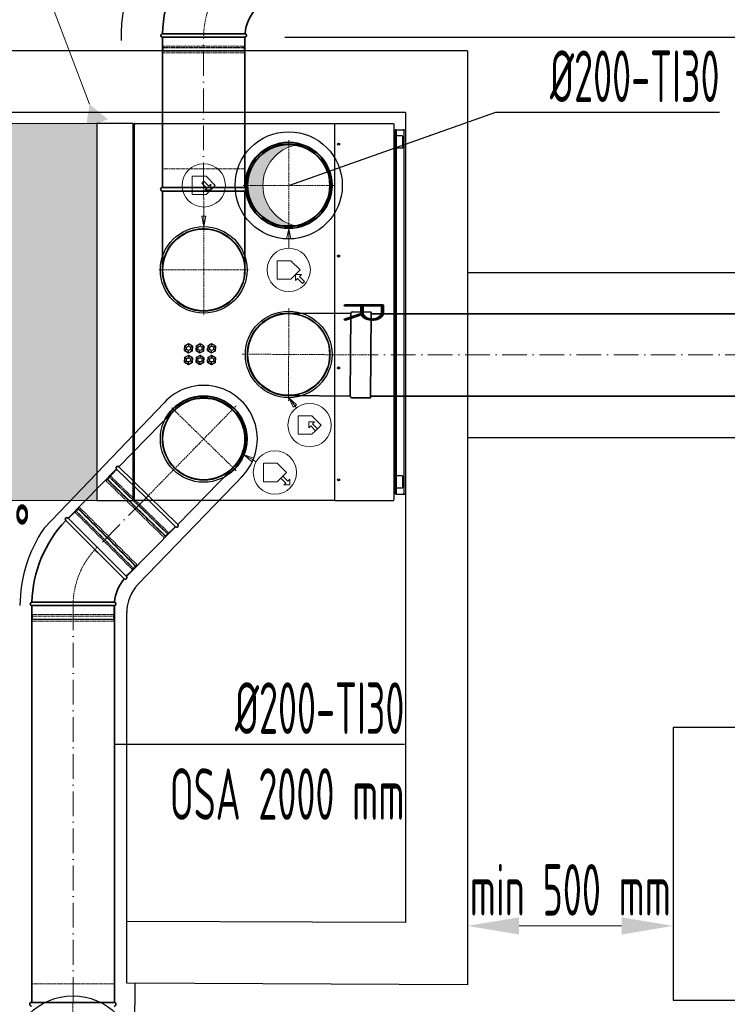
# Model space of a CAD drawing. Header units: millimetres. Extents: x 8221 to 89444, y -105166 to -5578.
# Tile 80 of 118: x 30105 to 31821, y -28955 to -26567. Entities that reach past the tile are written whole.
import ezdxf
from ezdxf.enums import TextEntityAlignment as Align

# ---------------------------------------------------------------- set-up
doc = ezdxf.new("R2010")
doc.units = ezdxf.units.MM
for name, pattern in [('ACAD_ISO02W100', [15, 12, -3]), ('ACAD_ISO10W100', [18, 12, -3, 0, -3]), ('phl_thick', [0])]:
    doc.linetypes.add(name, pattern=pattern)
for name, color, linetype, lineweight in [('UT_KOTY - DIMENZE', 7, 'Continuous', 5), ('VZT_01 SUP (PŘÍVOD) - OBRYS', 5, 'Continuous', 35), ('VZT_02 SUP (PŘÍVOD) - OSA', 5, 'ACAD_ISO10W100', 5), ('VZT_04 SUP (PŘÍVOD) - SKRYTÉ', 5, 'ACAD_ISO02W100', 5), ('VZT_05 ETA (ODVOD) - OBRYS', 6, 'Continuous', 35), ('VZT_06 ETA (ODVOD) - OSA', 6, 'ACAD_ISO10W100', 5), ('VZT_08 ETA (ODVOD) - SKRYTÉ', 6, 'ACAD_ISO02W100', 5), ('VZT_09 ODA (SÁNÍ) - OBRYS', 3, 'Continuous', 35), ('VZT_10 ODA (SÁNÍ) - OSA', 3, 'ACAD_ISO10W100', 5), ('VZT_13 EHA (VÝFUK) - OBRYS', 14, 'Continuous', 35), ('VZT_14 EHA (VÝFUK) - OSA', 14, 'ACAD_ISO10W100', 5), ('VZT_16 EHA (VÝFUK) - SKRYTÉ', 14, 'ACAD_ISO02W100', 5), ('VZT_21 ZAŘÍZENÍ - OBRYS', 1, 'Continuous', 30), ('VZT_22 ZAŘÍZENÍ - DETAIL', 8, 'Continuous', 5), ('VZT_23 ZAŘÍZENÍ - SERVISNÍ PROSTOR', 8, 'Continuous', 5), ('VZT_50 POPIS - OBECNE', 7, 'Continuous', 13), ('VZT_60_KOTY - DIMENZE', 7, 'Continuous', 5)]:
    doc.layers.add(name, color=color, linetype=linetype, lineweight=lineweight)
doc.layers.add('VZT_07 ETA (ODVOD) - NETISK', color=8, linetype='ACAD_ISO02W100', lineweight=5, plot=False)
doc.layers.add('VZT_15 EHA (VÝFUK) - NETISK', color=8, linetype='ACAD_ISO02W100', lineweight=5, plot=False)
doc.layers.add('VZT_IZOLACE - TEPELNÁ', color=6, linetype='IZOLACE TEPELNA')
doc.styles.add('EVORA_125', font='isocp.shx', dxfattribs={"width": 0.6, "height": 125})
doc.styles.add('ISOCP 2.5', font='isocp.shx', dxfattribs={"width": 0.6, "height": 2.5})
doc.styles.add('JS', font='isocp.shx', dxfattribs={"width": 0.6, "height": 125})
doc.styles.get("Standard").update_dxf_attribs({"font": 'arial.ttf'})
doc.linetypes.add('IZOLACE TEPELNA', pattern='A,12.7,-1.5,["T",Standard,S=2.54,R=0,X=0,Y=-1.27],-3', length=17.2)

# ---------------------------------------------------------------- blocks, each defined once
blk = doc.blocks.new('_DatumFilled')
at = {"color": 0}
blk.add_solid([(0, 0.577), (-1, 0), (0, -0.577)], dxfattribs=at)

msp = doc.modelspace()

# ---------------------------------------------------------------- hatches: boundary and pattern name
at = {"layer": 'VZT_09 ODA (SÁNÍ) - OBRYS', "lineweight": 5}
h = msp.add_hatch(color=256, dxfattribs=at)
h.dxf.hatch_style = 1
h.paths.add_polyline_path([(30657.5, -26969.2, 0.470601), (30776.2, -27067.5, -0.82717), (30776.2, -26871, 0.470601)])
at = {"layer": 'VZT_23 ZAŘÍZENÍ - SERVISNÍ PROSTOR'}
h = msp.add_hatch(color=256, dxfattribs=at)
h.dxf.hatch_style = 1
h.paths.add_polyline_path([(30292.5, -27733.4), (30292.5, -26819.2), (29690.7, -26819.2), (29690.7, -27733.4)])

# ---------------------------------------------------------------- linework, layer by layer
for p, q in [((31191, -26642.7), (28436.5, -26642.7)), ((31191, -26642.7), (31191, -28907.7)), ((31041, -26792.1), (28586.5, -26792.6)), ((31040.5, -26792.1), (31041, -28757.1)), ((32065.8, -28284.3), (31689.5, -28284.3)), ((31689.5, -28284.3), (31689.5, -28944.9)), ((31041, -28757.1), (30364.9, -28754.2)), ((31191, -28907.7), (30364.2, -28904.2)), ((31689.5, -28944.9), (32643.4, -28944.9))]:
    msp.add_line(p, q)
at = {"layer": 'UT_KOTY - DIMENZE'}
for p, q in [((30242.5, -26819.2), (29565.7, -26819.2)), ((30242.5, -27733.4), (29565.7, -27733.4)), ((30242.5, -27733.4), (29565.7, -27733.4)), ((31689.5, -28547.4), (31689.5, -28827.7)), ((31190.9, -28601.3), (31190.9, -28827.7)), ((31564.5, -28765.2), (31315.9, -28765.2))]:
    msp.add_line(p, q, dxfattribs=at)
for points in [[(31315.9, -28744.4), (31315.9, -28786.1), (31190.9, -28765.2)], [(31564.5, -28744.4), (31564.5, -28786.1), (31689.5, -28765.2)]]:
    msp.add_solid(points, dxfattribs=at)
at = {"layer": 'VZT_01 SUP (PŘÍVOD) - OBRYS'}
for points in [[(30908.1, -27280.2), (30758.1, -27279.2)], [(30957.1, -27280.5), (31965.8, -27280.5)], [(30906.8, -27480.2), (30756.8, -27479.2)], [(30957.1, -27480.5), (31965.8, -27480.5)]]:
    msp.add_lwpolyline(points, dxfattribs=at)
msp.add_lwpolyline([(30908.1, -27280.2), (30906.8, -27480.2, 0.414214), (30910.8, -27484.2), (30955.8, -27484.5), (30957.1, -27276.5), (30912.1, -27276.2, 0.414214)], format="xyb", close=True, dxfattribs=at)
msp.add_arc((30757.5, -27379.2), 100, 89.635, 269.635, dxfattribs=at)
at = {"layer": 'VZT_02 SUP (PŘÍVOD) - OSA', "ltscale": 0.3}
for points in [[(30757.5, -27379.2), (30758.2, -27266.7)], [(30645, -27378.5), (30757.5, -27379.2)], [(30756.7, -27491.7), (30757.5, -27379.2)], [(30757.5, -27379.2), (30957.5, -27380.5)]]:
    msp.add_lwpolyline(points, dxfattribs=at)
at = {"layer": 'VZT_02 SUP (PŘÍVOD) - OSA', "ltscale": 5}
msp.add_lwpolyline([(31965.8, -27380.5), (30957.1, -27380.5)], dxfattribs=at)
at = {"layer": 'VZT_04 SUP (PŘÍVOD) - SKRYTÉ', "ltscale": 2}
msp.add_arc((30757.5, -27379.2), 100, 269.635, 89.635, dxfattribs=at)
at = {"layer": 'VZT_05 ETA (ODVOD) - OBRYS'}
for p, q in [((30551.5, -26601.4), (30451.4, -26601.4)), ((30451.4, -26609.4), (30651.4, -26609.4))]:
    msp.add_line(p, q, dxfattribs=at)
for points in [[(30451.4, -26609.4), (30451.4, -26974.1)], [(30651.4, -26609.4), (30651.4, -26974.1)], [(30651.4, -26974), (30451.4, -26974.1)], [(30651.4, -26983), (30451.4, -26983.1)], [(30451.4, -26983.1), (30451.5, -27174.1)], [(30651.4, -26983), (30651.5, -27174)]]:
    msp.add_lwpolyline(points, dxfattribs=at)
for centre, radius, start, end in [((30751.4, -26609.4), 300, 91.5281, 178.4719), ((30751.4, -26609.4), 100, 94.5812, 175.4188), ((30451.4, -26605.4), 4, 90, 270), ((30651.4, -26605.4), 4, 270, 85.4188), ((30451.4, -26978.6), 4.5, 90.0232, 270.0232), ((30651.4, -26978.5), 4.5, 270.0232, 90.0232), ((30551.3, -27174.1), 100, 180.0232, 0.0232)]:
    msp.add_arc(centre, radius, start, end, dxfattribs=at)
msp.add_open_spline([(30551.5, -26601.4), (30564.1, -26601.4), (30576.6, -26601.4), (30600.5, -26601.4), (30611.6, -26601.4), (30630.4, -26601.4), (30637.9, -26601.4), (30648.5, -26601.4), (30651.3, -26601.4), (30651.7, -26601.4), (30651.7, -26601.4), (30651.7, -26601.4)], degree=3, knots=[157.533456, 157.533456, 157.533456, 157.533456, 195.393508, 195.393508, 234.551342, 234.551342, 273.721472, 273.721472, 312.806301, 312.806301, 315.294186, 315.294186, 315.294186, 315.294186], dxfattribs=at)
at = {"layer": 'VZT_06 ETA (ODVOD) - OSA', "ltscale": 0.3}
msp.add_lwpolyline([(30751.4, -26409.4), (30751.4, -26409.4, 0.414214), (30551.4, -26609.4), (30551.4, -26609.4)], format="xyb", dxfattribs=at)
at = {"layer": 'VZT_06 ETA (ODVOD) - OSA', "ltscale": 5}
msp.add_lwpolyline([(30551.4, -26974.1), (30551.4, -26609.4)], dxfattribs=at)
at = {"layer": 'VZT_06 ETA (ODVOD) - OSA', "ltscale": 0.3}
for points in [[(30551.4, -26974.1), (30551.5, -27174.1)], [(30551.5, -27174.1), (30441.5, -27174.1)], [(30551.5, -27174.1), (30661.5, -27174)], [(30551.5, -27174.1), (30551.5, -27284.1)]]:
    msp.add_lwpolyline(points, dxfattribs=at)
at = {"layer": 'VZT_07 ETA (ODVOD) - NETISK', "ltscale": 0.4}
for p, q in [((30452.4, -26631.4), (30452.4, -26609.4)), ((30650.4, -26631.4), (30650.4, -26609.4)), ((30651.4, -26634.9), (30451.4, -26634.9)), ((30451.4, -26635.4), (30451.4, -26634.9)), ((30651.4, -26635.4), (30451.4, -26635.4)), ((30651.4, -26642.4), (30451.4, -26642.4)), ((30451.4, -26642.9), (30451.4, -26642.4)), ((30651.4, -26642.9), (30451.4, -26642.9)), ((30650.4, -26631.4), (30452.4, -26631.4)), ((30650.4, -26643.4), (30452.4, -26643.4)), ((30452.4, -26647.4), (30452.4, -26643.4)), ((30650.4, -26647.4), (30452.4, -26647.4)), ((30453.4, -26634.9), (30453.4, -26631.4)), ((30453.4, -26642.4), (30453.4, -26635.4)), ((30453.4, -26643.4), (30453.4, -26642.9)), ((30649.4, -26634.9), (30649.4, -26631.4)), ((30649.4, -26642.4), (30649.4, -26635.4)), ((30649.4, -26643.4), (30649.4, -26642.9)), ((30650.4, -26647.4), (30650.4, -26643.4)), ((30651.4, -26635.4), (30651.4, -26634.9)), ((30651.4, -26642.9), (30651.4, -26642.4))]:
    msp.add_line(p, q, dxfattribs=at)
msp.add_lwpolyline([(30651.4, -26974), (30651.4, -26929), (30451.4, -26929.1), (30451.4, -26974.1)], dxfattribs=at)
at = {"layer": 'VZT_08 ETA (ODVOD) - SKRYTÉ', "ltscale": 2}
msp.add_arc((30551.3, -27174.1), 100, 0.0232, 180.0232, dxfattribs=at)
at = {"layer": 'VZT_09 ODA (SÁNÍ) - OBRYS'}
for radius in [104, 100]:
    msp.add_circle((30757.5, -26969.2), radius, dxfattribs=at)
at = {"layer": 'VZT_09 ODA (SÁNÍ) - OBRYS', "lineweight": 5}
msp.add_arc((30795, -26969.2), 100, 100.8069, 259.1931, dxfattribs=at)
at = {"layer": 'VZT_10 ODA (SÁNÍ) - OSA', "ltscale": 0.3}
for p in [(30757.5, -26859.2), (30647.5, -26969.2), (30757.5, -27079.2), (30867.5, -26969.2)]:
    msp.add_line(p, (30757.5, -26969.2), dxfattribs=at)
at = {"layer": 'VZT_13 EHA (VÝFUK) - OBRYS'}
for p, q in [((30345.8, -27651.7), (30479.8, -27514.5)), ((30345.8, -27651.7), (30488.8, -27791.5)), ((30411.7, -27727.3), (30340.2, -27657.4)), ((30622.9, -27654.3), (30488.8, -27791.5)), ((30483.2, -27797.2), (30411.7, -27727.3)), ((30287.8, -27852.6), (30217.1, -27781.8)), ((30222.7, -27776.1), (30364.2, -27917.5)), ((30234.9, -27980.3), (30134.9, -27980.3)), ((30334.9, -27988.3), (30134.9, -27988.3))]:
    msp.add_line(p, q, dxfattribs=at)
for points in [[(30221.9, -27777.1), (30340.5, -27657)], [(30364.2, -27917.6), (30482.8, -27797.6)], [(30134.9, -28950.8), (30134.9, -27988.3)], [(30334.9, -28950.8), (30334.9, -27988.3)], [(30134.4, -28950.8), (30334.4, -28950.8)]]:
    msp.add_lwpolyline(points, dxfattribs=at)
for centre, radius, start, end in [((30551.5, -27584.2), 104, 45.6584, 151.6008), ((30551.5, -27584.2), 104, 299.716, 45.6584), ((30343, -27654.5), 4, 45.6584, 225.6584), ((30434.9, -27988.3), 300, 136.5281, 178.4719), ((30219.9, -27779), 4, 45, 225), ((30486, -27794.3), 4, 225.6584, 45.6584), ((30434.9, -27988.3), 100, 139.5812, 175.4188), ((30361.3, -27920.4), 4, 229.5812, 45), ((30134.9, -27984.3), 4, 90, 270), ((30334.9, -27984.3), 4, 270, 85.4188), ((30134.4, -28955.3), 4.5, 90, 270), ((30334.4, -28955.3), 4.5, 270, 90)]:
    msp.add_arc(centre, radius, start, end, dxfattribs=at)
for points, knots in [([(30479.9, -27514.4), (30481, -27513.3), (30482.1, -27512.2), (30484.4, -27510.1), (30485.6, -27509), (30488.1, -27506.9), (30489.4, -27505.8), (30492.1, -27503.8), (30493.5, -27502.8), (30496.2, -27500.9), (30497.7, -27500), (30500.5, -27498.2), (30502, -27497.4), (30504.9, -27495.8), (30506.3, -27495.1), (30509.2, -27493.7), (30510.6, -27493), (30513.5, -27491.8), (30514.9, -27491.2), (30517.9, -27490.1), (30519.5, -27489.5), (30522.6, -27488.5), (30524.2, -27488.1), (30527.5, -27487.2), (30529.1, -27486.8), (30532.4, -27486.1), (30534.1, -27485.8), (30537.4, -27485.3), (30539, -27485.1), (30542.3, -27484.7), (30543.9, -27484.6), (30547.1, -27484.4), (30548.7, -27484.4), (30551.8, -27484.3), (30553.4, -27484.3), (30556.6, -27484.5), (30558.2, -27484.5), (30561.5, -27484.8), (30563.1, -27485), (30566.5, -27485.5), (30568.1, -27485.7), (30571.4, -27486.3), (30573.1, -27486.7), (30576.3, -27487.5), (30577.9, -27487.9), (30581.1, -27488.8), (30582.7, -27489.3), (30585.7, -27490.4), (30587.2, -27490.9), (30590, -27492.1), (30591.5, -27492.7), (30594.4, -27494), (30595.9, -27494.7), (30598.8, -27496.3), (30600.3, -27497.1), (30603.1, -27498.7), (30604.6, -27499.6), (30607.4, -27501.5), (30608.8, -27502.4), (30611.5, -27504.4), (30612.8, -27505.4), (30615.4, -27507.5), (30616.6, -27508.5), (30619, -27510.6), (30620.2, -27511.7), (30621.3, -27512.8), (30622.4, -27513.9), (30623.5, -27515), (30625.7, -27517.4), (30626.8, -27518.6), (30628.9, -27521.1), (30629.9, -27522.4), (30632, -27525.1), (30632.9, -27526.4), (30634.8, -27529.2), (30635.8, -27530.6), (30637.5, -27533.5), (30638.3, -27534.9), (30639.9, -27537.8), (30640.7, -27539.2), (30642.1, -27542.1), (30642.7, -27543.6), (30643.9, -27546.4), (30644.5, -27547.9), (30645.6, -27550.9), (30646.2, -27552.4), (30647.2, -27555.6), (30647.6, -27557.2), (30648.5, -27560.4), (30648.9, -27562), (30649.6, -27565.3), (30649.9, -27567), (30650.4, -27570.3), (30650.6, -27571.9), (30651, -27575.2), (30651.1, -27576.8), (30651.3, -27580.1), (30651.4, -27581.6), (30651.4, -27584.7), (30651.4, -27586.3), (30651.3, -27589.5), (30651.2, -27591.1), (30650.9, -27594.4), (30650.7, -27596.1), (30650.3, -27599.4), (30650, -27601.1), (30649.4, -27604.4), (30649, -27606), (30648.2, -27609.3), (30647.8, -27610.9), (30646.9, -27614), (30646.4, -27615.6), (30645.3, -27618.6), (30644.8, -27620.1), (30643.6, -27623), (30643, -27624.4), (30641.7, -27627.3), (30641, -27628.8), (30639.4, -27631.7), (30638.6, -27633.2), (30636.9, -27636.1), (30636.1, -27637.5), (30634.2, -27640.4), (30633.3, -27641.7), (30631.3, -27644.5), (30630.3, -27645.8), (30628.2, -27648.3), (30627.2, -27649.6), (30625, -27652), (30624, -27653.1), (30622.9, -27654.2)], [-148.058014, -148.058014, -148.058014, -148.058014, -143.505913, -143.505913, -138.87378, -138.87378, -134.241647, -134.241647, -129.609514, -129.609514, -124.977381, -124.977381, -120.345248, -120.345248, -115.713115, -115.713115, -111.080982, -111.080982, -106.451331, -106.451331, -101.82168, -101.82168, -97.192029, -97.192029, -92.562378, -92.562378, -87.932727, -87.932727, -83.303076, -83.303076, -78.673425, -78.673425, -74.043774, -74.043774, -69.415617, -69.415617, -64.787461, -64.787461, -60.159305, -60.159305, -55.531148, -55.531148, -50.902992, -50.902992, -46.274836, -46.274836, -41.646679, -41.646679, -37.018523, -37.018523, -32.391208, -32.391208, -27.763892, -27.763892, -23.136577, -23.136577, -18.509262, -18.509262, -13.881946, -13.881946, -9.254631, -9.254631, -4.627315, -4.627315, 0, 0, 0, 4.627315, 4.627315, 9.254631, 9.254631, 13.881946, 13.881946, 18.509262, 18.509262, 23.136577, 23.136577, 27.763892, 27.763892, 32.391208, 32.391208, 37.018523, 37.018523, 41.646679, 41.646679, 46.274836, 46.274836, 50.902992, 50.902992, 55.531148, 55.531148, 60.159305, 60.159305, 64.787461, 64.787461, 69.415617, 69.415617, 74.043774, 74.043774, 78.673425, 78.673425, 83.303076, 83.303076, 87.932727, 87.932727, 92.562378, 92.562378, 97.192029, 97.192029, 101.82168, 101.82168, 106.451331, 106.451331, 111.080982, 111.080982, 115.713115, 115.713115, 120.345248, 120.345248, 124.977381, 124.977381, 129.609514, 129.609514, 134.241647, 134.241647, 138.87378, 138.87378, 143.505913, 143.505913, 148.058014, 148.058014, 148.058014, 148.058014]), ([(30287.8, -27852.6), (30296.8, -27861.5), (30305.6, -27870.3), (30322.5, -27887.2), (30330.3, -27895), (30343.7, -27908.4), (30349, -27913.7), (30356.5, -27921.1), (30358.5, -27923.2), (30358.7, -27923.4), (30358.7, -27923.4), (30358.7, -27923.4)], [157.533456, 157.533456, 157.533456, 157.533456, 195.393508, 195.393508, 234.551342, 234.551342, 273.721472, 273.721472, 312.806301, 312.806301, 315.294186, 315.294186, 315.294186, 315.294186]), ([(30335.2, -27980.3), (30335.2, -27980.3), (30333, -27980.3), (30324, -27980.3), (30317.1, -27980.3), (30299.3, -27980.3), (30288.6, -27980.3), (30264.9, -27980.3), (30252, -27980.3), (30237.7, -27980.3), (30236.3, -27980.3), (30234.9, -27980.3)], [315.294186, 315.294186, 315.294186, 315.294186, 351.735982, 351.735982, 390.710875, 390.710875, 429.832624, 429.832624, 468.991563, 468.991563, 473.053633, 473.053633, 473.053633, 473.053633])]:
    msp.add_open_spline(points, degree=3, knots=knots, dxfattribs=at)
for points in [[(30479.8, -27514.5), (30479.9, -27514.4), (30479.9, -27514.4), (30479.9, -27514.4)], [(30622.9, -27654.2), (30622.9, -27654.2), (30622.9, -27654.2), (30622.9, -27654.3)]]:
    msp.add_open_spline(points, degree=3, dxfattribs=at)
at = {"layer": 'VZT_14 EHA (VÝFUK) - OSA', "ltscale": 0.3}
for points in [[(30411.7, -27727.3), (30631.1, -27502.7)], [(30630.1, -27661.1), (30472.8, -27507.4)], [(30234.4, -29084.8), (30234.4, -28950.8)]]:
    msp.add_lwpolyline(points, dxfattribs=at)
at = {"layer": 'VZT_14 EHA (VÝFUK) - OSA', "ltscale": 5}
for points in [[(30411.7, -27727.3), (30293.1, -27847.4)], [(30234.9, -27988.3), (30234.9, -28950.8)]]:
    msp.add_lwpolyline(points, dxfattribs=at)
at = {"layer": 'VZT_14 EHA (VÝFUK) - OSA', "ltscale": 0.3}
msp.add_lwpolyline([(30234.9, -27988.3), (30234.9, -27988.3, -0.198912), (30293.4, -27846.8, -0.198912)], format="xyb", dxfattribs=at)
at = {"layer": 'VZT_15 EHA (VÝFUK) - NETISK', "ltscale": 0.4}
for p, q in [((30322, -27676), (30322.3, -27675.6)), ((30322, -27676), (30393.5, -27745.9)), ((30322.3, -27675.6), (30393.9, -27745.5)), ((30323.8, -27677), (30326.2, -27674.5)), ((30325.5, -27673.8), (30340.9, -27658.1)), ((30325.5, -27673.8), (30396.3, -27743)), ((30314.3, -27685.3), (30317.1, -27682.4)), ((30314.3, -27685.3), (30385.1, -27754.5)), ((30316.7, -27681.3), (30317.1, -27681)), ((30316.7, -27681.3), (30388.3, -27751.2)), ((30317.1, -27681), (30388.6, -27750.9)), ((30317.1, -27682.4), (30387.9, -27751.6)), ((30317.8, -27683.1), (30318.2, -27682.7)), ((30318.5, -27682.4), (30323.4, -27677.4)), ((30393.5, -27745.9), (30465, -27815.8)), ((30393.9, -27745.5), (30465.4, -27815.4)), ((30396.3, -27743), (30467.1, -27812.2)), ((30239, -27761.3), (30223.4, -27776.8)), ((30379, -27901.3), (30239, -27761.3)), ((30242.2, -27759.5), (30239.7, -27762)), ((30241.1, -27757.7), (30240.8, -27758.1)), ((30382.2, -27899.5), (30240.8, -27758.1)), ((30382.5, -27899.2), (30241.1, -27757.7)), ((30247.5, -27754.2), (30242.5, -27759.2)), ((30246.4, -27752.4), (30246.1, -27752.8)), ((30387.5, -27894.2), (30246.1, -27752.8)), ((30387.8, -27893.9), (30246.4, -27752.4)), ((30250.3, -27750), (30247.5, -27752.8)), ((30387.5, -27892.8), (30247.5, -27752.8)), ((30248.2, -27753.5), (30247.8, -27753.9)), ((30390.3, -27890), (30250.3, -27750)), ((30385.1, -27754.5), (30455.9, -27823.7)), ((30387.9, -27751.6), (30458.7, -27820.8)), ((30388.3, -27751.2), (30459.8, -27821.1)), ((30388.6, -27750.9), (30460.1, -27820.8)), ((30458.7, -27819.4), (30463.6, -27814.4)), ((30463.9, -27814), (30466.4, -27811.5)), ((30465, -27815.8), (30465.4, -27815.4)), ((30467.1, -27812.2), (30482.5, -27796.5)), ((30455.9, -27823.7), (30458.7, -27820.8)), ((30458, -27820.1), (30458.4, -27819.7)), ((30459.8, -27821.1), (30460.1, -27820.8)), ((30390.3, -27890), (30387.5, -27892.8)), ((30379, -27901.3), (30363.5, -27916.8)), ((30380.8, -27898.1), (30378.3, -27900.6)), ((30386.1, -27892.8), (30381.1, -27897.8)), ((30382.5, -27899.2), (30382.2, -27899.5)), ((30386.8, -27892.1), (30386.4, -27892.4)), ((30387.8, -27893.9), (30387.5, -27894.2)), ((30135.9, -27988.3), (30135.9, -28010.3)), ((30333.9, -28010.3), (30135.9, -28010.3)), ((30136.9, -28010.3), (30136.9, -28013.8)), ((30332.9, -28010.3), (30332.9, -28013.8)), ((30333.9, -27988.3), (30333.9, -28010.3)), ((30334.9, -28013.8), (30134.9, -28013.8)), ((30134.9, -28013.8), (30134.9, -28014.3)), ((30334.9, -28014.3), (30134.9, -28014.3)), ((30334.9, -28021.3), (30134.9, -28021.3)), ((30134.9, -28021.3), (30134.9, -28021.8)), ((30334.9, -28021.8), (30134.9, -28021.8)), ((30333.9, -28022.3), (30135.9, -28022.3)), ((30135.9, -28022.3), (30135.9, -28026.3)), ((30333.9, -28026.3), (30135.9, -28026.3)), ((30136.9, -28014.3), (30136.9, -28021.3)), ((30136.9, -28021.8), (30136.9, -28022.3)), ((30332.9, -28014.3), (30332.9, -28021.3)), ((30332.9, -28021.8), (30332.9, -28022.3)), ((30333.9, -28022.3), (30333.9, -28026.3)), ((30334.9, -28013.8), (30334.9, -28014.3)), ((30334.9, -28021.3), (30334.9, -28021.8))]:
    msp.add_line(p, q, dxfattribs=at)
msp.add_lwpolyline([(30134.4, -28950.8), (30134.4, -28905.8), (30334.4, -28905.8), (30334.4, -28950.8)], dxfattribs=at)
at = {"layer": 'VZT_16 EHA (VÝFUK) - SKRYTÉ', "ltscale": 0.1}
msp.add_open_spline([(30480, -27514.3), (30478.9, -27515.4), (30477.9, -27516.5), (30475.8, -27518.9), (30474.7, -27520.1), (30472.6, -27522.7), (30471.6, -27524), (30469.7, -27526.7), (30468.7, -27528.1), (30466.9, -27531), (30466, -27532.4), (30464.3, -27535.3), (30463.5, -27536.7), (30462, -27539.7), (30461.3, -27541.1), (30459.9, -27544.1), (30459.3, -27545.5), (30458.2, -27548.4), (30457.6, -27549.9), (30456.6, -27552.9), (30456.1, -27554.5), (30455.1, -27557.6), (30454.7, -27559.2), (30453.9, -27562.5), (30453.6, -27564.1), (30452.9, -27567.4), (30452.7, -27569.1), (30452.2, -27572.4), (30452, -27574.1), (30451.8, -27577.4), (30451.7, -27579), (30451.6, -27582.2), (30451.5, -27583.8), (30451.6, -27586.9), (30451.6, -27588.4), (30451.8, -27591.6), (30451.9, -27593.3), (30452.3, -27596.5), (30452.5, -27598.2), (30453, -27601.5), (30453.4, -27603.2), (30454, -27606.5), (30454.4, -27608.1), (30455.3, -27611.3), (30455.8, -27612.9), (30456.8, -27616.1), (30457.3, -27617.6), (30458.4, -27620.6), (30459, -27622.1), (30460.2, -27624.9), (30460.9, -27626.4), (30462.3, -27629.2), (30463, -27630.7), (30464.6, -27633.6), (30465.4, -27635), (30467.2, -27637.9), (30468.1, -27639.3), (30470, -27642.1), (30471, -27643.4), (30473, -27646.1), (30474, -27647.4), (30476.2, -27649.9), (30477.3, -27651.1), (30479.4, -27653.5), (30480.5, -27654.6), (30481.6, -27655.7), (30482.7, -27656.8), (30483.9, -27657.8), (30486.3, -27660), (30487.5, -27661), (30490.1, -27663.1), (30491.4, -27664.1), (30494.1, -27666.1), (30495.5, -27667), (30498.3, -27668.9), (30499.8, -27669.7), (30502.7, -27671.4), (30504.1, -27672.2), (30507.1, -27673.7), (30508.5, -27674.5), (30511.4, -27675.8), (30512.9, -27676.4), (30515.8, -27677.6), (30517.2, -27678.1), (30520.3, -27679.2), (30521.8, -27679.7), (30525, -27680.6), (30526.6, -27681), (30529.9, -27681.8), (30531.5, -27682.2), (30534.8, -27682.8), (30536.5, -27683), (30539.8, -27683.5), (30541.4, -27683.7), (30544.7, -27683.9), (30546.4, -27684), (30549.6, -27684.2), (30551.1, -27684.2), (30554.2, -27684.1), (30555.8, -27684.1), (30559, -27683.9), (30560.6, -27683.8), (30563.9, -27683.4), (30565.6, -27683.2), (30568.9, -27682.7), (30570.5, -27682.4), (30573.8, -27681.7), (30575.5, -27681.3), (30578.7, -27680.4), (30580.3, -27679.9), (30583.4, -27678.9), (30585, -27678.4), (30588, -27677.3), (30589.5, -27676.7), (30592.3, -27675.5), (30593.7, -27674.8), (30596.6, -27673.4), (30598.1, -27672.7), (30601, -27671.1), (30602.4, -27670.3), (30605.3, -27668.5), (30606.7, -27667.6), (30609.5, -27665.7), (30610.8, -27664.7), (30613.5, -27662.7), (30614.8, -27661.6), (30617.3, -27659.5), (30618.5, -27658.4), (30620.9, -27656.3), (30622, -27655.2), (30623, -27654.1)], degree=3, knots=[-148.058014, -148.058014, -148.058014, -148.058014, -143.505913, -143.505913, -138.87378, -138.87378, -134.241647, -134.241647, -129.609514, -129.609514, -124.977381, -124.977381, -120.345248, -120.345248, -115.713115, -115.713115, -111.080982, -111.080982, -106.451331, -106.451331, -101.82168, -101.82168, -97.192029, -97.192029, -92.562378, -92.562378, -87.932727, -87.932727, -83.303076, -83.303076, -78.673425, -78.673425, -74.043774, -74.043774, -69.415617, -69.415617, -64.787461, -64.787461, -60.159305, -60.159305, -55.531148, -55.531148, -50.902992, -50.902992, -46.274836, -46.274836, -41.646679, -41.646679, -37.018523, -37.018523, -32.391208, -32.391208, -27.763892, -27.763892, -23.136577, -23.136577, -18.509262, -18.509262, -13.881946, -13.881946, -9.254631, -9.254631, -4.627315, -4.627315, 0, 0, 0, 4.627315, 4.627315, 9.254631, 9.254631, 13.881946, 13.881946, 18.509262, 18.509262, 23.136577, 23.136577, 27.763892, 27.763892, 32.391208, 32.391208, 37.018523, 37.018523, 41.646679, 41.646679, 46.274836, 46.274836, 50.902992, 50.902992, 55.531148, 55.531148, 60.159305, 60.159305, 64.787461, 64.787461, 69.415617, 69.415617, 74.043774, 74.043774, 78.673425, 78.673425, 83.303076, 83.303076, 87.932727, 87.932727, 92.562378, 92.562378, 97.192029, 97.192029, 101.82168, 101.82168, 106.451331, 106.451331, 111.080982, 111.080982, 115.713115, 115.713115, 120.345248, 120.345248, 124.977381, 124.977381, 129.609514, 129.609514, 134.241647, 134.241647, 138.87378, 138.87378, 143.505913, 143.505913, 148.058014, 148.058014, 148.058014, 148.058014], dxfattribs=at)
at = {"layer": 'VZT_21 ZAŘÍZENÍ - OBRYS'}
for p, q in [((30379.9, -26819.2), (30379.9, -27733.4)), ((30379.9, -26820.1), (30380, -26820.1)), ((30380.8, -26820.2), (30380.1, -26820.2)), ((30380.8, -26820.2), (30380.8, -26820.7)), ((30381.5, -26821.6), (30381.5, -27730.4)), ((30381.5, -26822.2), (30383.6, -26822.2)), ((30384.5, -26819.2), (30383.6, -26819.2)), ((30383.6, -27733.4), (30383.6, -26819.2)), ((30384.6, -26819.8), (30384.6, -26819.2)), ((30384.6, -26819.2), (30869.3, -26819.2)), ((30869.3, -26820.9), (30869.3, -26819.2)), ((30869.5, -26820.9), (30869.3, -26820.9)), ((30869.5, -26819.2), (31010.8, -26819.2)), ((30869.5, -27733.4), (30869.5, -26819.2)), ((31012.5, -26820.9), (31012.5, -27731.7)), ((31014.5, -26839.2), (31012.5, -26839.2)), ((31014.5, -26839.2), (31014.5, -26889.2)), ((31016, -26834.2), (31016, -26856.7)), ((31018, -26834.2), (31016, -26834.2)), ((31018, -26834.2), (31018, -26859.2)), ((31018, -26834.2), (31018.8, -26834.2)), ((31018.8, -26834.2), (31041, -26834.2)), ((31033.2, -26834.2), (31034, -26834.2)), ((31036, -26834.2), (31034, -26834.2)), ((31036.5, -26834.2), (31036.5, -27718.4)), ((31041, -26834.2), (31041, -27718.4)), ((31014.5, -26856.7), (31016, -26856.7)), ((31016, -26856.7), (31016, -26871.7)), ((31016, -26859.2), (31018, -26859.2)), ((31018.5, -26860.2), (31016, -26860.2)), ((31018, -26860.2), (31018, -26859.2)), ((31018.5, -26878.7), (31018.5, -26849.7)), ((31033, -26849.2), (31019, -26849.2)), ((31033.5, -26849.7), (31033.5, -26878.7)), ((31014.5, -26871.7), (31016, -26871.7)), ((31018.5, -26868.2), (31016, -26868.2)), ((31018, -26869.2), (31016, -26869.2)), ((31016, -26871.7), (31016, -27680.9)), ((31018, -26869.2), (31018, -26868.2)), ((31018, -26869.2), (31018, -27683.4)), ((31033, -26879.2), (31019, -26879.2)), ((31014.5, -26889.2), (31012.5, -26889.2)), ((30767.4, -27067.7), (30747.5, -27067.7)), ((30767.4, -27067.7), (30747.5, -27067.7)), ((30505.2, -27358.8), (30505, -27369.8)), ((30505, -27369.7), (30505.1, -27364.3)), ((30514.8, -27353.5), (30505.2, -27358.8)), ((30505.2, -27358.8), (30510, -27356.1)), ((30505.2, -27358.8), (30509.1, -27361.2)), ((30505.2, -27358.8), (30505.2, -27358.8)), ((30514.8, -27353.5), (30514.7, -27358.1)), ((30524.2, -27359.1), (30514.8, -27353.5)), ((30514.8, -27353.5), (30514.8, -27353.5)), ((30514.8, -27353.5), (30519.5, -27356.3)), ((30524.2, -27359.1), (30520.1, -27361.4)), ((30524, -27370.1), (30524.2, -27359.1)), ((30524.2, -27359.2), (30524.1, -27364.6)), ((30524.2, -27359.1), (30524.2, -27359.2)), ((30533.2, -27358.8), (30533, -27369.8)), ((30533, -27369.7), (30533.1, -27364.3)), ((30542.8, -27353.5), (30533.2, -27358.8)), ((30533.2, -27358.8), (30538, -27356.1)), ((30533.2, -27358.8), (30537.1, -27361.2)), ((30533.2, -27358.8), (30533.2, -27358.8)), ((30542.8, -27353.5), (30542.7, -27358.1)), ((30552.2, -27359.1), (30542.8, -27353.5)), ((30542.8, -27353.5), (30542.8, -27353.5)), ((30542.8, -27353.5), (30547.5, -27356.3)), ((30552.2, -27359.1), (30548.1, -27361.4)), ((30552, -27370.1), (30552.2, -27359.1)), ((30552.2, -27359.2), (30552.1, -27364.6)), ((30552.2, -27359.1), (30552.2, -27359.2)), ((30561.2, -27358.8), (30561, -27369.8)), ((30561, -27369.7), (30561.1, -27364.3)), ((30570.8, -27353.5), (30561.2, -27358.8)), ((30561.2, -27358.8), (30566, -27356.1)), ((30561.2, -27358.8), (30565.1, -27361.2)), ((30561.2, -27358.8), (30561.2, -27358.8)), ((30570.8, -27353.5), (30570.7, -27358.1)), ((30580.2, -27359.1), (30570.8, -27353.5)), ((30570.8, -27353.5), (30570.8, -27353.5)), ((30570.8, -27353.5), (30575.5, -27356.3)), ((30580.2, -27359.1), (30576.1, -27361.4)), ((30580, -27370.1), (30580.2, -27359.1)), ((30580.2, -27359.2), (30580.1, -27364.6)), ((30580.2, -27359.1), (30580.2, -27359.2)), ((30505, -27369.8), (30509, -27367.5)), ((30505, -27369.7), (30505, -27369.7)), ((30505, -27369.8), (30514.4, -27375.4)), ((30505.2, -27386.8), (30505, -27397.8)), ((30514.8, -27381.5), (30505.2, -27386.8)), ((30505.2, -27386.8), (30510, -27384.1)), ((30505.2, -27386.8), (30509.1, -27389.2)), ((30505.2, -27386.8), (30505.2, -27386.8)), ((30514.3, -27375.4), (30509.7, -27372.6)), ((30514.4, -27375.4), (30514.3, -27375.4)), ((30514.4, -27375.4), (30524, -27370.1)), ((30514.4, -27375.4), (30514.4, -27370.8)), ((30514.8, -27381.5), (30514.7, -27386.1)), ((30524.2, -27387.1), (30514.8, -27381.5)), ((30514.8, -27381.5), (30514.8, -27381.5)), ((30514.8, -27381.5), (30519.5, -27384.3)), ((30524, -27370.1), (30519.2, -27372.8)), ((30524, -27370.1), (30520, -27367.7)), ((30524.2, -27387.1), (30520.1, -27389.4)), ((30524, -27370.1), (30524, -27370.1)), ((30524, -27398.1), (30524.2, -27387.1)), ((30524.2, -27387.2), (30524.1, -27392.6)), ((30524.2, -27387.1), (30524.2, -27387.2)), ((30533, -27369.8), (30537, -27367.5)), ((30533, -27369.7), (30533, -27369.7)), ((30533, -27369.8), (30542.4, -27375.4)), ((30533.2, -27386.8), (30533, -27397.8)), ((30542.8, -27381.5), (30533.2, -27386.8)), ((30533.2, -27386.8), (30538, -27384.1)), ((30533.2, -27386.8), (30537.1, -27389.2)), ((30533.2, -27386.8), (30533.2, -27386.8)), ((30542.3, -27375.4), (30537.7, -27372.6)), ((30542.4, -27375.4), (30542.3, -27375.4)), ((30542.4, -27375.4), (30552, -27370.1)), ((30542.4, -27375.4), (30542.4, -27370.8)), ((30542.8, -27381.5), (30542.7, -27386.1)), ((30552.2, -27387.1), (30542.8, -27381.5)), ((30542.8, -27381.5), (30542.8, -27381.5)), ((30542.8, -27381.5), (30547.5, -27384.3)), ((30552, -27370.1), (30547.2, -27372.8)), ((30552, -27370.1), (30548, -27367.7)), ((30552.2, -27387.1), (30548.1, -27389.4)), ((30552, -27370.1), (30552, -27370.1)), ((30552, -27398.1), (30552.2, -27387.1)), ((30552.2, -27387.2), (30552.1, -27392.6)), ((30552.2, -27387.1), (30552.2, -27387.2)), ((30561, -27369.8), (30565, -27367.5)), ((30561, -27369.7), (30561, -27369.7)), ((30561, -27369.8), (30570.4, -27375.4)), ((30561.2, -27386.8), (30561, -27397.8)), ((30570.8, -27381.5), (30561.2, -27386.8)), ((30561.2, -27386.8), (30566, -27384.1)), ((30561.2, -27386.8), (30565.1, -27389.2)), ((30561.2, -27386.8), (30561.2, -27386.8)), ((30570.3, -27375.4), (30565.7, -27372.6)), ((30570.4, -27375.4), (30570.3, -27375.4)), ((30570.4, -27375.4), (30580, -27370.1)), ((30570.4, -27375.4), (30570.4, -27370.8)), ((30570.8, -27381.5), (30570.7, -27386.1)), ((30580.2, -27387.1), (30570.8, -27381.5)), ((30570.8, -27381.5), (30570.8, -27381.5)), ((30570.8, -27381.5), (30575.5, -27384.3)), ((30580, -27370.1), (30575.2, -27372.8)), ((30580, -27370.1), (30576, -27367.7)), ((30580.2, -27387.1), (30576.1, -27389.4)), ((30580, -27370.1), (30580, -27370.1)), ((30580, -27398.1), (30580.2, -27387.1)), ((30580.2, -27387.2), (30580.1, -27392.6)), ((30580.2, -27387.1), (30580.2, -27387.2)), ((30505, -27397.7), (30505.1, -27392.3)), ((30505, -27397.8), (30509, -27395.5)), ((30505, -27397.7), (30505, -27397.7)), ((30505, -27397.8), (30514.4, -27403.4)), ((30514.3, -27403.4), (30509.7, -27400.6)), ((30514.4, -27403.4), (30514.3, -27403.4)), ((30514.4, -27403.4), (30524, -27398.1)), ((30514.4, -27403.4), (30514.4, -27398.8)), ((30524, -27398.1), (30519.2, -27400.8)), ((30524, -27398.1), (30520, -27395.7)), ((30524, -27398.1), (30524, -27398.1)), ((30533, -27397.7), (30533.1, -27392.3)), ((30533, -27397.8), (30537, -27395.5)), ((30533, -27397.7), (30533, -27397.7)), ((30533, -27397.8), (30542.4, -27403.4)), ((30542.3, -27403.4), (30537.7, -27400.6)), ((30542.4, -27403.4), (30542.3, -27403.4)), ((30542.4, -27403.4), (30552, -27398.1)), ((30542.4, -27403.4), (30542.4, -27398.8)), ((30552, -27398.1), (30547.2, -27400.8)), ((30552, -27398.1), (30548, -27395.7)), ((30552, -27398.1), (30552, -27398.1)), ((30561, -27397.7), (30561.1, -27392.3)), ((30561, -27397.8), (30565, -27395.5)), ((30561, -27397.7), (30561, -27397.7)), ((30561, -27397.8), (30570.4, -27403.4)), ((30570.3, -27403.4), (30565.7, -27400.6)), ((30570.4, -27403.4), (30570.3, -27403.4)), ((30570.4, -27403.4), (30580, -27398.1)), ((30570.4, -27403.4), (30570.4, -27398.8)), ((30580, -27398.1), (30575.2, -27400.8)), ((30580, -27398.1), (30576, -27395.7)), ((30580, -27398.1), (30580, -27398.1)), ((31014.5, -27663.4), (31012.5, -27663.4)), ((31014.5, -27663.4), (31014.5, -27713.4)), ((31018.5, -27702.9), (31018.5, -27673.9)), ((31033, -27673.4), (31019, -27673.4)), ((31033.5, -27673.9), (31033.5, -27702.9)), ((31014.5, -27680.9), (31016, -27680.9)), ((31014.5, -27695.9), (31016, -27695.9)), ((31016, -27680.9), (31016, -27695.9)), ((31016, -27683.4), (31018, -27683.4)), ((31018.5, -27684.4), (31016, -27684.4)), ((31018.5, -27692.4), (31016, -27692.4)), ((31018, -27693.4), (31016, -27693.4)), ((31016, -27695.9), (31016, -27718.4)), ((31018, -27684.4), (31018, -27683.4)), ((31018, -27693.4), (31018, -27692.4)), ((31018, -27693.4), (31018, -27718.4)), ((31014.5, -27713.4), (31012.5, -27713.4)), ((31018, -27718.4), (31016, -27718.4)), ((31018, -27718.4), (31018.8, -27718.4)), ((31018.8, -27718.4), (31041, -27718.4)), ((31033, -27703.4), (31019, -27703.4)), ((31033.2, -27718.4), (31034, -27718.4)), ((31036, -27718.4), (31034, -27718.4)), ((30379.9, -27731.9), (30380, -27731.9)), ((30381.5, -27730.2), (30383.6, -27730.2)), ((30384.5, -27733.4), (30383.6, -27733.4)), ((30384.6, -27733.4), (30384.6, -27732.9)), ((30869.3, -27733.4), (30384.6, -27733.4)), ((30869.3, -27733.4), (30869.3, -27731.7)), ((30869.3, -27731.7), (30869.5, -27731.7)), ((30869.5, -27733.4), (31010.8, -27733.4))]:
    msp.add_line(p, q, dxfattribs=at)
msp.add_lwpolyline([(30379.9, -26819.2), (30292.5, -26819.2), (30292.5, -27733.4), (30379.9, -27733.4)], dxfattribs=at)
for centre, radius in [((30757.5, -26969.2), 105), ((30757.5, -26969.2), 100), ((30757.5, -26969.2), 99), ((30878.5, -26869.2), 2.5), ((30878.5, -26869.2), 2.15), ((30551.5, -27174.2), 105), ((30551.5, -27174.2), 100), ((30551.5, -27174.2), 99), ((30878.5, -27140.6), 2.5), ((30878.5, -27140.6), 2.15), ((30757.5, -27379.2), 105), ((30757.5, -27379.2), 100), ((30757.5, -27379.2), 99), ((30514.6, -27364.4), 5), ((30542.6, -27364.4), 5), ((30570.6, -27364.4), 5), ((30514.6, -27392.4), 5), ((30542.6, -27392.4), 5), ((30570.6, -27392.4), 5), ((30878.5, -27412), 2.5), ((30878.5, -27412), 2.15), ((30551.5, -27584.2), 105), ((30551.5, -27584.2), 100), ((30551.5, -27584.2), 99), ((30878.5, -27683.4), 2.5), ((30878.5, -27683.4), 2.15)]:
    msp.add_circle(centre, radius, dxfattribs=at)
for centre, start, end in [((31019, -26849.7), 90, 180), ((31033, -26849.7), 0, 90), ((31019, -26878.7), 180, 270), ((31033, -26878.7), 270, 0), ((31019, -27673.9), 90, 180), ((31033, -27673.9), 0, 90), ((31019, -27702.9), 180, 270), ((31033, -27702.9), 270, 0)]:
    msp.add_arc(centre, 0.5, start, end, dxfattribs=at)
for points, knots in [([(30380, -26820.1), (30380.6, -26820.5), (30381.2, -26820.9), (30381.4, -26821.3), (30381.4, -26821.4), (30381.5, -26821.5), (30381.5, -26821.6)], [-1, -1, -1, -1, -0.223, -0.223, -0.223, 0, 0, 0, 0]), ([(30380.8, -26820.4), (30381, -26820.6), (30381.3, -26820.8), (30381.4, -26821.1), (30381.4, -26821.3), (30381.5, -26821.5), (30381.5, -26821.6)], [-0.6418783, -0.6418783, -0.6418783, -0.6418783, -0.2229997, -0.2229997, -0.2229997, 0, 0, 0, 0]), ([(30383.6, -26819.2), (30383.6, -26819.7), (30384, -26820.1), (30384.6, -26820.5), (30384.8, -26820.7), (30385, -26820.8), (30385.3, -26820.9)], [-1, -1, -1, -1, -0.246936, -0.246936, -0.246936, 0, 0, 0, 0]), ([(30385.3, -26820.9), (30384.9, -26820.4), (30384.5, -26819.9), (30384.5, -26819.4), (30384.5, -26819.3), (30384.5, -26819.3), (30384.5, -26819.2)], [0, 0, 0, 0, 0.909225, 0.909225, 0.909225, 1, 1, 1, 1]), ([(30384.7, -26819.4), (30384.8, -26819.5), (30385, -26819.9), (30385.1, -26820.3), (30385.1, -26820.5), (30385.2, -26820.7), (30385.3, -26820.9)], [-0.7752376, -0.7752376, -0.7752376, -0.7752376, -0.2469362, -0.2469362, -0.2469362, 0, 0, 0, 0]), ([(31010.8, -26819.2), (31011.4, -26819.7), (31012.1, -26820.1), (31012.3, -26820.5), (31012.4, -26820.7), (31012.5, -26820.8), (31012.5, -26820.9)], [-1, -1, -1, -1, -0.246936, -0.246936, -0.246936, 0, 0, 0, 0]), ([(31011.4, -26819.4), (31011.8, -26819.5), (31012.2, -26819.9), (31012.3, -26820.3), (31012.4, -26820.5), (31012.5, -26820.7), (31012.5, -26820.9)], [-0.7752376, -0.7752376, -0.7752376, -0.7752376, -0.2469362, -0.2469362, -0.2469362, 0, 0, 0, 0]), ([(30380, -27731.9), (30380.6, -27731.6), (30381.2, -27731.2), (30381.4, -27730.8), (30381.4, -27730.7), (30381.5, -27730.6), (30381.5, -27730.4)], [-1, -1, -1, -1, -0.2229997, -0.2229997, -0.2229997, 0, 0, 0, 0]), ([(30380.6, -27731.8), (30380.9, -27731.7), (30381.2, -27731.3), (30381.4, -27731), (30381.4, -27730.8), (30381.5, -27730.6), (30381.5, -27730.4)], [-0.7311109, -0.7311109, -0.7311109, -0.7311109, -0.2229997, -0.2229997, -0.2229997, 0, 0, 0, 0]), ([(30383.6, -27733.4), (30383.6, -27733), (30384, -27732.6), (30384.6, -27732.2), (30384.8, -27732), (30385, -27731.9), (30385.3, -27731.7)], [-1, -1, -1, -1, -0.246936, -0.246936, -0.246936, 0, 0, 0, 0]), ([(30385.3, -27731.7), (30384.9, -27732.3), (30384.5, -27732.8), (30384.5, -27733.3), (30384.5, -27733.3), (30384.5, -27733.4), (30384.5, -27733.4)], [0, 0, 0, 0, 0.909225, 0.909225, 0.909225, 1, 1, 1, 1]), ([(30384.7, -27733.3), (30384.8, -27733.2), (30385, -27732.8), (30385.1, -27732.4), (30385.1, -27732.2), (30385.2, -27732), (30385.3, -27731.7)], [-0.7752376, -0.7752376, -0.7752376, -0.7752376, -0.2469362, -0.2469362, -0.2469362, 0, 0, 0, 0]), ([(31010.8, -27733.4), (31011.4, -27733), (31012.1, -27732.6), (31012.3, -27732.2), (31012.4, -27732), (31012.5, -27731.9), (31012.5, -27731.7)], [-1, -1, -1, -1, -0.2469362, -0.2469362, -0.2469362, 0, 0, 0, 0]), ([(31011.4, -27733.3), (31011.8, -27733.2), (31012.2, -27732.8), (31012.3, -27732.4), (31012.4, -27732.2), (31012.5, -27732), (31012.5, -27731.7)], [-0.7752376, -0.7752376, -0.7752376, -0.7752376, -0.2469362, -0.2469362, -0.2469362, 0, 0, 0, 0])]:
    msp.add_open_spline(points, degree=3, knots=knots, dxfattribs=at)
for points in [[(30380, -26820.1), (30380.1, -26820.1), (30380.3, -26820.2), (30380.5, -26820.2)], [(30384.6, -26819.2), (30384.6, -26819.2), (30384.7, -26819.3), (30384.7, -26819.4)], [(30385.3, -26820.9), (30385.1, -26820.7), (30384.9, -26820.4), (30384.8, -26820.2)], [(31010.8, -26819.2), (31011, -26819.2), (31011.2, -26819.3), (31011.4, -26819.4)], [(30380, -27731.9), (30380.2, -27731.9), (30380.4, -27731.9), (30380.6, -27731.8)], [(30384.6, -27733.4), (30384.6, -27733.4), (30384.7, -27733.4), (30384.7, -27733.3)], [(30385.3, -27731.7), (30385.1, -27732), (30384.9, -27732.3), (30384.8, -27732.5)], [(31010.8, -27733.4), (31011, -27733.4), (31011.2, -27733.4), (31011.4, -27733.3)]]:
    msp.add_open_spline(points, degree=3, dxfattribs=at)
at = {"layer": 'VZT_22 ZAŘÍZENÍ - DETAIL'}
for p, q in [((30551.6, -27069.2), (30551.6, -27021.6)), ((30546.6, -27044.2), (30551.6, -27069.2)), ((30556.6, -27044.2), (30546.6, -27044.2)), ((30551.6, -27044.2), (30551.6, -27069.2)), ((30551.6, -27069.2), (30556.6, -27044.2)), ((30757.5, -27074.2), (30752.5, -27099.2)), ((30757.5, -27099.2), (30757.5, -27074.2)), ((30762.5, -27099.2), (30757.5, -27074.2)), ((30757.5, -27074.2), (30757.5, -27121.9)), ((30752.5, -27099.2), (30762.5, -27099.2)), ((30772.7, -27504.1), (30757.5, -27484.2)), ((30776.6, -27501.1), (30757.5, -27484.2)), ((30757.5, -27484.2), (30768.7, -27507.1)), ((30768.7, -27507.1), (30776.6, -27501.1)), ((30772.7, -27504.1), (30776.4, -27508.9)), ((30670.9, -27634.9), (30649.3, -27622.4)), ((30673.4, -27630.6), (30649.3, -27622.4)), ((30649.3, -27622.4), (30668.4, -27639.3)), ((30668.4, -27639.3), (30673.4, -27630.6)), ((30670.9, -27634.9), (30678.6, -27639.4))]:
    msp.add_line(p, q, dxfattribs=at)
for points in [[(30557.2, -26991.6), (30523.6, -26991.6), (30523.6, -26946.8), (30557.2, -26946.8), (30579.6, -26969.2), (30570.8, -26978.1)], [(30547.1, -26963.8), (30551.8, -26959.1), (30563.7, -26970.9), (30568.4, -26966.2), (30568.4, -26980.4), (30554.2, -26980.4), (30558.9, -26975.7)], [(30763.1, -27196.6), (30729.5, -27196.6), (30729.5, -27151.8), (30763.1, -27151.8), (30785.5, -27174.2), (30776.6, -27183.1)], [(30790.9, -27206.8), (30795.6, -27202.1), (30783.8, -27190.2), (30788.5, -27185.4), (30774.3, -27185.4), (30774.3, -27199.7), (30779, -27195)], [(30822.6, -27564.1), (30813.8, -27572.9), (30780.2, -27572.9), (30780.2, -27528.1), (30813.8, -27528.1), (30836.2, -27550.5)], [(30822.6, -27564.1), (30827.4, -27559.3), (30815.5, -27547.4), (30820.3, -27542.7), (30806, -27542.7), (30806, -27556.9), (30810.8, -27552.2)], [(30729.7, -27688), (30696.1, -27688), (30696.1, -27643.2), (30729.7, -27643.2), (30752.1, -27665.6), (30743.3, -27674.5)], [(30738.5, -27679.2), (30743.3, -27674.5), (30755.2, -27686.3), (30759.9, -27681.6), (30759.9, -27695.8), (30745.6, -27695.8), (30750.4, -27691.1)]]:
    msp.add_lwpolyline(points, close=True, dxfattribs=at)
for points in [[(30546.6, -27044.2), (30551.6, -27069.2), (30556.6, -27044.2), (30546.6, -27044.2)], [(30762.5, -27099.2), (30757.5, -27074.2), (30752.5, -27099.2), (30762.5, -27099.2)], [(30776.6, -27501.1), (30757.5, -27484.2), (30768.7, -27507.1), (30776.6, -27501.1)], [(30673.4, -27630.6), (30649.3, -27622.4), (30668.4, -27639.3), (30673.4, -27630.6)]]:
    msp.add_lwpolyline(points, dxfattribs=at)
for centre in [(30551.6, -26969.2), (30757.5, -27174.2), (30808.2, -27550.5), (30724.1, -27665.6)]:
    msp.add_circle(centre, 52.5, dxfattribs=at)
for points in [[(30546.6, -27044.2), (30551.6, -27069.2), (30556.6, -27044.2), (30546.6, -27044.2)], [(30762.5, -27099.2), (30757.5, -27074.2), (30752.5, -27099.2), (30762.5, -27099.2)], [(30776.6, -27501.1), (30757.5, -27484.2), (30768.7, -27507.1), (30776.6, -27501.1)], [(30673.4, -27630.6), (30649.3, -27622.4), (30668.4, -27639.3), (30673.4, -27630.6)]]:
    msp.add_solid(points, dxfattribs=at)
at = {"layer": 'VZT_23 ZAŘÍZENÍ - SERVISNÍ PROSTOR'}
msp.add_lwpolyline([(30292.5, -27733.4), (29690.7, -27733.4), (29690.7, -26819.2), (30292.5, -26819.2)], dxfattribs=at)
at = {"layer": 'VZT_50 POPIS - OBECNE'}
msp.add_lwpolyline([(30274.7, -26772.5), (29985.5, -26011.2)], dxfattribs=at)
at = {"layer": 'VZT_60_KOTY - DIMENZE', "linetype": 'ByBlock', "lineweight": -2}
for p, q in [((31259.3, -26792), (31309.3, -26792)), ((30365.4, -28324.5), (30415.4, -28324.5))]:
    msp.add_line(p, q, dxfattribs=at)
for points in [[(30757.5, -26969.2), (31259.3, -26792)], [(31309.3, -26792), (31801.9, -26792)], [(30334.9, -28324.8), (30365.4, -28324.5)], [(30415.4, -28324.5), (31038.1, -28324.5)]]:
    msp.add_lwpolyline(points, dxfattribs=at)
at = {"layer": 'VZT_IZOLACE - TEPELNÁ', "ltscale": 0.5}
for p, q in [((30748.4, -26609.4), (31965.8, -26609.4)), ((31191, -27180.5), (31965.8, -27180.5)), ((30455.4, -27496.7), (30164.8, -27800.7)), ((31191, -27580.5), (31965.8, -27580.5)), ((30647.6, -27671.8), (30392.9, -27936)), ((30364.9, -28903.1), (30364.9, -28005.4)), ((30384.4, -29089), (30385.2, -28904.3))]:
    msp.add_line(p, q, dxfattribs=at)
for centre, radius in [((30757.5, -26969.2), 130), ((30234.4, -29084.8), 150)]:
    msp.add_circle(centre, radius, dxfattribs=at)
for centre, radius, start, end in [((30751.4, -26609.4), 400.1, 90, 181.1558), ((30551.5, -27584.2), 130, 314.4282, 137.6657), ((30434.9, -27988.3), 328.8, 145.2232, 180.0007), ((30464.9, -28005.4), 100, 136.047, 179.9993)]:
    msp.add_arc(centre, radius, start, end, dxfattribs=at)

# ---------------------------------------------------------------- block references
at = {"layer": 'VZT_50 POPIS - OBECNE', "linetype": 'phl_thick', "xscale": 50, "yscale": 50, "zscale": 50, "rotation": 290.8036876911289}
msp.add_blockref('_DatumFilled', (30292.5, -26819.2), dxfattribs=at)

# ---------------------------------------------------------------- texts
at = {"layer": 'UT_KOTY - DIMENZE', "insert": (31440.2, -28677.7), "char_height": 125, "attachment_point": 5, "style": 'ISOCP 2.5'}
msp.add_mtext('min 500 mm', dxfattribs=at)
at = {"layer": 'VZT_22 ZAŘÍZENÍ - DETAIL', "style": 'JS', "width": 0.7}
msp.add_text('R', height=100, rotation=270, dxfattribs=at).set_placement((30940.1, -27276.3), align=Align.MIDDLE_CENTER)
at = {"layer": 'VZT_60_KOTY - DIMENZE', "style": 'EVORA_125', "width": 0.6}
msp.add_text('45°', height=125, dxfattribs=at).set_placement((29992.5, -27867.4))
at = {"layer": 'VZT_60_KOTY - DIMENZE', "linetype": 'phl_thick', "char_height": 125, "attachment_point": 3, "style": 'EVORA_125'}
for s, insert in [('%%C200-TI30', (31801.9, -26642)), ('%%C200-TI30\\POSA 2000\\~mm', (31038.1, -28174.5))]:
    msp.add_mtext(s, dxfattribs=dict(at, insert=insert))

doc.saveas('drawing.dxf')
